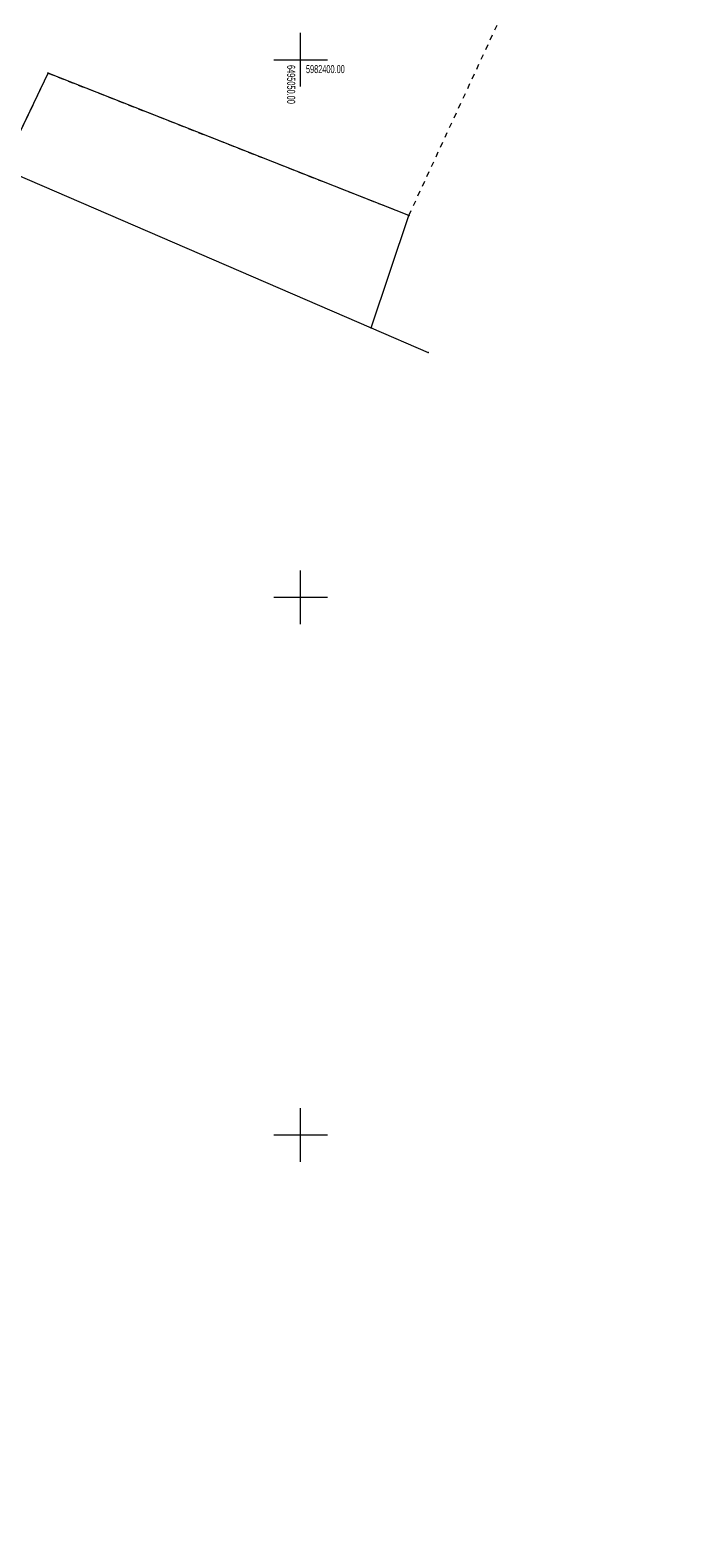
# Model space of a CAD drawing. Extents: x 6456700 to 6518119, y 5963420 to 5980059.
# Tile 164 of 256: x 6512294 to 6512355, y 5965812 to 5965952. Entities that reach past the tile are written whole.
import ezdxf
from ezdxf.enums import TextEntityAlignment as Align

# ---------------------------------------------------------------- set-up
doc = ezdxf.new("R2010")
doc.units = 0
doc.header["$MEASUREMENT"] = 0
doc.linetypes.add('L_0_03', pattern=[1, 0.5, -0.5])
doc.layers.get('0').update_dxf_attribs({"color": 2, "linetype": 'CONTINUOUS', "lineweight": 5})
for name, color, linetype, lineweight in [('203_punkt_graniczny', 7, 'CONTINUOUS', 18), ('218_kontur_uzytku_gruntowego', 96, 'L_0_03', 18), ('219_dzialka_ewidencyjna', 7, 'CONTINUOUS', 18), ('9mm Kreska ciągła', 252, 'CONTINUOUS', 9), ('siatka_krzyrzy', 7, 'CONTINUOUS', 18)]:
    doc.layers.add(name, color=color, linetype=linetype, lineweight=lineweight)
doc.styles.get("Standard").update_dxf_attribs({"font": 'txt', "width": 0.75})

# ---------------------------------------------------------------- blocks, each defined once
blk = doc.blocks.new('mdcp_nowa')
at = {"layer": '203_punkt_graniczny', "linetype": 'Continuous', "lineweight": 18, "true_color": 0x000000}
for points in [[(6495026.53, 5982398.7, 1), (6495026.53, 5982398.79, 1)], [(6495060.07, 5982385.47, 1), (6495060.07, 5982385.56, 1)], [(6495056.57, 5982375.03, 1), (6495056.57, 5982375.12, 1)]]:
    blk.add_hatch(color=18, dxfattribs=at).paths.add_polyline_path(points)
blk.add_point((6495061.85, 5982372.77))
at = {"layer": '203_punkt_graniczny', "color": 7, "linetype": 'Continuous', "lineweight": 18}
for centre in [(6495026.53, 5982398.74), (6495060.07, 5982385.52), (6495056.57, 5982375.07)]:
    blk.add_circle(centre, 0.045, dxfattribs=at)
at = {"layer": '203_punkt_graniczny'}
for p in [(6495026.53, 5982398.74), (6495060.07, 5982385.52), (6495056.57, 5982375.07)]:
    blk.add_point(p, dxfattribs=at)
at = {"layer": '218_kontur_uzytku_gruntowego', "lineweight": 18, "flags": 128}
for points in [[(6495060.07, 5982385.52), (6495074.6, 5982416.88)], [(6495023.19, 5982391.74), (6495026.53, 5982398.74)], [(6495026.53, 5982398.74), (6495060.07, 5982385.52)]]:
    blk.add_lwpolyline(points, dxfattribs=at)
at = {"layer": '218_kontur_uzytku_gruntowego'}
for p in [(6495026.53, 5982398.74), (6495026.53, 5982398.74), (6495060.07, 5982385.52), (6495060.07, 5982385.52)]:
    blk.add_point(p, dxfattribs=at)
at = {"layer": '219_dzialka_ewidencyjna', "color": 3, "linetype": 'Continuous', "lineweight": 18, "flags": 128}
for points in [[(6495023.19, 5982391.74), (6495026.53, 5982398.74)], [(6495060.07, 5982385.52), (6495026.53, 5982398.74)], [(6495022.28, 5982389.89), (6495056.57, 5982375.07)], [(6495056.57, 5982375.07), (6495060.07, 5982385.52)], [(6495056.57, 5982375.07), (6495061.85, 5982372.77)]]:
    blk.add_lwpolyline(points, dxfattribs=at)
at = {"layer": '219_dzialka_ewidencyjna', "color": 3}
for p in [(6495026.53, 5982398.74), (6495026.53, 5982398.74), (6495060.07, 5982385.52), (6495060.07, 5982385.52), (6495056.57, 5982375.07), (6495056.57, 5982375.07), (6495056.57, 5982375.07)]:
    blk.add_point(p, dxfattribs=at)
at = {"layer": 'siatka_krzyrzy', "linetype": 'Continuous', "lineweight": 18, "flags": 128}
for points in [[(6495050, 5982397.5), (6495050, 5982402.5)], [(6495047.5, 5982400), (6495052.5, 5982400)], [(6495050, 5982347.5), (6495050, 5982352.5)], [(6495047.5, 5982350), (6495052.5, 5982350)], [(6495050, 5982297.5), (6495050, 5982302.5)], [(6495047.5, 5982300), (6495052.5, 5982300)]]:
    blk.add_lwpolyline(points, dxfattribs=at)
at = {"layer": 'siatka_krzyrzy', "lineweight": 15, "width": 0.66}
blk.add_text('6495050.00', height=0.75, rotation=270, dxfattribs=at).set_placement((6495049.5, 5982399.5), align=Align.TOP_LEFT)
blk.add_text('5982400.00', height=0.75, dxfattribs=at).set_placement((6495050.5, 5982399.5), align=Align.TOP_LEFT)

msp = doc.modelspace()

# ---------------------------------------------------------------- block references
at = {"linetype": 'ByBlock'}
msp.add_blockref('mdcp_nowa', (17268.786, -16450.998), dxfattribs=at)

# ---------------------------------------------------------------- next in the draw order: hatches: boundary and pattern name
at = {"layer": '9mm Kreska ciągła'}
h = msp.add_hatch(dxfattribs=at)
h.set_pattern_fill('SAND_AND_LIME', color=4, scale=0.1)
h.set_pattern_definition([(37.5, (6512163.41104, 5965706.02106), (-0.006803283, 0.208096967), [0, -0.16416, 0, -0.1836, 0, -0.1755]), (7.5, (6512163.41104, 5965706.02106), (0.19113588, 0.30479178), [0, -0.08856, 0, -0.14796, 0, -0.0567]), (-32.5, (6512163.2782, 5965706.02106), (0.33632732, 0.00061118), [0, -0.054, 0, -0.1944, 0, -0.2538]), (-42.5, (6512163.2782, 5965706.02106), (0.32466167, 0.09478896), [0, -0.027, 0, -0.12744, 0, -0.1458])])
edge = h.paths.add_edge_path()
edge.add_line((6512494.454, 5966351.121), (6512492.815, 5966327.914))
edge.add_arc((6512641.445, 5966317.419), 149, 175.96099, 178.25385)
edge.add_line((6512492.514, 5966321.96), (6512491.933, 5966302.891))
edge.add_arc((6512440.957, 5966304.445), 51, 348.13301, 358.25385, ccw=False)
edge.add_line((6512490.867, 5966293.957), (6512486.741, 5966274.321))
edge.add_arc((6512500.441, 5966271.442), 14, 168.13301, 189.66075)
edge.add_line((6512486.64, 5966269.093), (6512490.395, 5966247.035))
edge.add_line((6512490.395, 5966247.035), (6512490.607, 5966245.791))
edge.add_arc((6512474.833, 5966243.106), 16, 357.41334, 369.66075, ccw=False)
edge.add_line((6512490.817, 5966242.384), (6512490.724, 5966240.322))
edge.add_arc((6512474.74, 5966241.044), 16, 304.69475, 357.41334, ccw=False)
edge.add_line((6512483.848, 5966227.889), (6512479.157, 5966224.642))
edge.add_arc((6512563.968, 5966102.134), 149, 124.69475, 128.17467)
edge.add_line((6512471.877, 5966219.268), (6512459.798, 5966209.771))
edge.add_arc((6512468.451, 5966198.766), 14, 128.17467, 146.52826)
edge.add_line((6512456.773, 5966206.487), (6512454.137, 5966202.499))
edge.add_arc((6512536.718, 5966147.898), 99, 146.52826, 150.19331)
edge.add_line((6512450.815, 5966197.109), (6512447.264, 5966190.909))
edge.add_arc((6512533.167, 5966141.699), 99, 150.19331, 155.56334)
edge.add_line((6512443.035, 5966182.654), (6512432.867, 5966160.275))
edge.add_arc((6512409.196, 5966171.031), 26, 321.1758, 335.56334, ccw=False)
edge.add_line((6512429.452, 5966154.731), (6512421.621, 5966145))
edge.add_arc((6512409.156, 5966155.031), 16, 309.59305, 321.1758, ccw=False)
edge.add_line((6512419.353, 5966142.701), (6512410.592, 5966135.455))
edge.add_arc((6512400.395, 5966147.785), 16, 291.72006, 309.59305, ccw=False)
edge.add_line((6512406.316, 5966132.921), (6512399.28, 5966130.118))
edge.add_arc((6512417.414, 5966084.597), 49, 111.72006, 118.67866)
edge.add_line((6512393.899, 5966127.586), (6512378.766, 5966119.308))
edge.add_arc((6512390.283, 5966098.252), 24, 118.67866, 130.97644)
edge.add_line((6512374.545, 5966116.372), (6512369.458, 5966111.954))
edge.add_arc((6512385.196, 5966093.834), 24, 130.97644, 144.24742)
edge.add_line((6512365.719, 5966107.857), (6512360.498, 5966100.604))
edge.add_arc((6512392.148, 5966077.817), 39, 144.24742, 151.71864)
edge.add_line((6512357.804, 5966096.296), (6512346.179, 5966074.69))
edge.add_arc((6512310.073, 5966094.116), 41, 323.54004, 331.71864, ccw=False)
edge.add_line((6512343.048, 5966069.751), (6512332.977, 5966056.12))
edge.add_arc((6512291.959, 5966086.427), 51, 314.86874, 323.54004, ccw=False)
edge.add_line((6512327.939, 5966050.283), (6512325.436, 5966047.791))
edge.add_arc((6512381.169, 5965991.802), 79, 134.86874, 142.03498)
edge.add_line((6512318.887, 5966040.401), (6512317.812, 5966039.024))
edge.add_arc((6512348.559, 5966015.032), 39, 142.03498, 151.90193)
edge.add_line((6512314.155, 5966033.4), (6512307.014, 5966020.024))
edge.add_arc((6512085.596, 5966138.241), 251, 330.1315, 331.90193, ccw=False)
edge.add_line((6512303.256, 5966013.24), (6512293.172, 5965995.681))
edge.add_arc((6512509.097, 5965871.676), 249, 150.1315, 153.31422)
edge.add_line((6512286.62, 5965983.501), (6512270.802, 5965952.031))
edge.add_arc((6512493.279, 5965840.205), 249, 153.31422, 155.41165)
edge.add_line((6512266.858, 5965943.813), (6512249.846, 5965906.636))
edge.add_arc((6512203.471, 5965927.857), 51, 325.40047, 335.41165, ccw=False)
edge.add_line((6512245.451, 5965898.897), (6512232.463, 5965880.07))
edge.add_arc((6512313.954, 5965823.854), 99, 145.40047, 150.15364)
edge.add_line((6512228.085, 5965873.124), (6512213.877, 5965848.362))
edge.add_arc((6512299.746, 5965799.092), 99, 150.15364, 156.12969)
edge.add_line((6512209.214, 5965839.154), (6512198.858, 5965815.752))
edge.add_arc((6512518.006, 5965674.523), 349, 156.12969, 156.8073)
edge.add_line((6512197.211, 5965811.968), (6512194.929, 5965806.643))
edge.add_arc((6512331.888, 5965747.963), 149, 156.8073, 160.58951)
edge.add_line((6512191.357, 5965797.481), (6512178.615, 5965761.319))
edge.add_arc((6511941.881, 5965844.735), 251, 339.22463, 340.58951, ccw=False)
edge.add_line((6512176.561, 5965755.704), (6512169.456, 5965736.976))
edge.add_arc((6512195.168, 5965727.222), 27.5, 159.22463, 216.73933)
edge.add_line((6512173.13, 5965710.772), (6512174.444, 5965709.012))
edge.add_line((6512174.444, 5965709.012), (6512170.437, 5965706.021))
edge.add_line((6512170.437, 5965706.021), (6512164.212, 5965719.71))
edge.add_arc((6512161.212, 5965719.741), 3, 359.40734, 370.87144)
edge.add_arc((6512205.039, 5965728.159), 41.628, 165.26056, 190.87144, ccw=False)
edge.add_line((6512164.781, 5965738.75), (6512171.886, 5965757.477))
edge.add_arc((6511941.881, 5965844.735), 246, 339.22463, 340.58951)
edge.add_line((6512173.899, 5965762.981), (6512186.641, 5965799.143))
edge.add_arc((6512331.888, 5965747.963), 154, 156.8073, 160.58951, ccw=False)
edge.add_line((6512190.333, 5965808.612), (6512192.615, 5965813.937))
edge.add_arc((6512518.006, 5965674.523), 354, 156.12969, 156.8073, ccw=False)
edge.add_line((6512194.286, 5965817.775), (6512204.642, 5965841.178))
edge.add_arc((6512299.746, 5965799.092), 104, 150.15364, 156.12969, ccw=False)
edge.add_line((6512209.541, 5965850.851), (6512223.749, 5965875.613))
edge.add_arc((6512313.954, 5965823.854), 104, 145.40047, 150.15364, ccw=False)
edge.add_line((6512228.348, 5965882.91), (6512241.335, 5965901.737))
edge.add_arc((6512203.471, 5965927.857), 46, 325.40047, 335.41165)
edge.add_line((6512245.3, 5965908.717), (6512262.312, 5965945.894))
edge.add_arc((6512493.279, 5965840.205), 254, 153.31422, 155.41165, ccw=False)
edge.add_line((6512266.334, 5965954.276), (6512282.153, 5965985.747))
edge.add_arc((6512509.097, 5965871.676), 254, 150.1315, 153.31422, ccw=False)
edge.add_line((6512288.836, 5965998.171), (6512298.92, 5966015.73))
edge.add_arc((6512085.596, 5966138.241), 246, 330.1315, 331.90193)
edge.add_line((6512302.603, 5966022.379), (6512309.745, 5966035.755))
edge.add_arc((6512348.559, 5966015.032), 44, 142.03498, 151.90193, ccw=False)
edge.add_line((6512313.87, 5966042.1), (6512314.945, 5966043.477))
edge.add_arc((6512381.169, 5965991.802), 84, 134.86874, 142.03498, ccw=False)
edge.add_line((6512321.909, 5966051.335), (6512324.411, 5966053.826))
edge.add_arc((6512291.959, 5966086.427), 46, 314.86874, 323.54004)
edge.add_line((6512328.955, 5966059.091), (6512339.027, 5966072.722))
edge.add_arc((6512310.073, 5966094.116), 36, 323.54004, 331.71864)
edge.add_line((6512341.776, 5966077.059), (6512353.4, 5966098.665))
edge.add_arc((6512392.148, 5966077.817), 44, 144.24742, 151.71864, ccw=False)
edge.add_line((6512356.44, 5966103.526), (6512361.662, 5966110.778))
edge.add_arc((6512385.196, 5966093.834), 29, 130.97644, 144.24742, ccw=False)
edge.add_line((6512366.18, 5966115.728), (6512371.267, 5966120.147))
edge.add_arc((6512390.283, 5966098.252), 29, 118.67866, 130.97644, ccw=False)
edge.add_line((6512376.366, 5966123.695), (6512391.499, 5966131.972))
edge.add_arc((6512417.414, 5966084.597), 54, 111.72006, 118.67866, ccw=False)
edge.add_line((6512397.43, 5966134.763), (6512404.466, 5966137.566))
edge.add_arc((6512400.395, 5966147.785), 11, 291.72006, 309.59305)
edge.add_line((6512407.405, 5966139.308), (6512409.544, 5966141.077))
edge.add_line((6512409.544, 5966141.077), (6512412.36, 5966140.811))
edge.add_line((6512412.36, 5966140.811), (6512417.441, 5966145.013))
edge.add_arc((6512409.156, 5966155.031), 13, 309.59305, 321.1758)
edge.add_line((6512419.284, 5966146.881), (6512427.115, 5966156.612))
edge.add_arc((6512409.196, 5966171.031), 23, 321.1758, 335.56334)
edge.add_line((6512430.135, 5966161.516), (6512434.645, 5966171.44))
edge.add_line((6512434.645, 5966171.44), (6512440.928, 5966185.268))
edge.add_line((6512440.928, 5966185.268), (6512439.963, 5966187.841))
edge.add_arc((6512668.213, 5966069.673), 257.025, 151.22581, 152.62894, ccw=False)
edge.add_line((6512442.925, 5966193.394), (6512446.477, 5966199.594))
edge.add_arc((6512536.718, 5966147.898), 104, 146.52826, 150.19331, ccw=False)
edge.add_line((6512449.966, 5966205.257), (6512452.602, 5966209.244))
edge.add_arc((6512468.451, 5966198.766), 19, 128.17467, 146.52826, ccw=False)
edge.add_line((6512456.708, 5966213.702), (6512468.787, 5966223.198))
edge.add_arc((6512563.968, 5966102.134), 154, 124.69475, 128.17467, ccw=False)
edge.add_line((6512476.311, 5966228.753), (6512481.002, 5966232))
edge.add_arc((6512474.74, 5966241.044), 11, 304.69475, 357.41334)
edge.add_line((6512485.729, 5966240.548), (6512485.822, 5966242.609))
edge.add_arc((6512474.833, 5966243.106), 11, 357.41334, 369.66075)
edge.add_line((6512485.677, 5966244.952), (6512485.4, 5966246.584))
edge.add_line((6512485.4, 5966246.584), (6512485.465, 5966247.035))
edge.add_line((6512485.465, 5966247.035), (6512481.305, 5966271.715))
edge.add_line((6512481.305, 5966271.715), (6512486.925, 5966298.805))
edge.add_line((6512486.925, 5966298.805), (6512487.695, 5966325.335))
edge.add_line((6512487.695, 5966325.335), (6512488.895, 5966340.485))
edge.add_line((6512488.895, 5966340.485), (6512488.714, 5966340.814))
edge.add_line((6512488.714, 5966340.814), (6512489.699, 5966354.77))
edge.add_line((6512489.699, 5966354.77), (6512494.454, 5966351.121))

doc.saveas('drawing.dxf')
